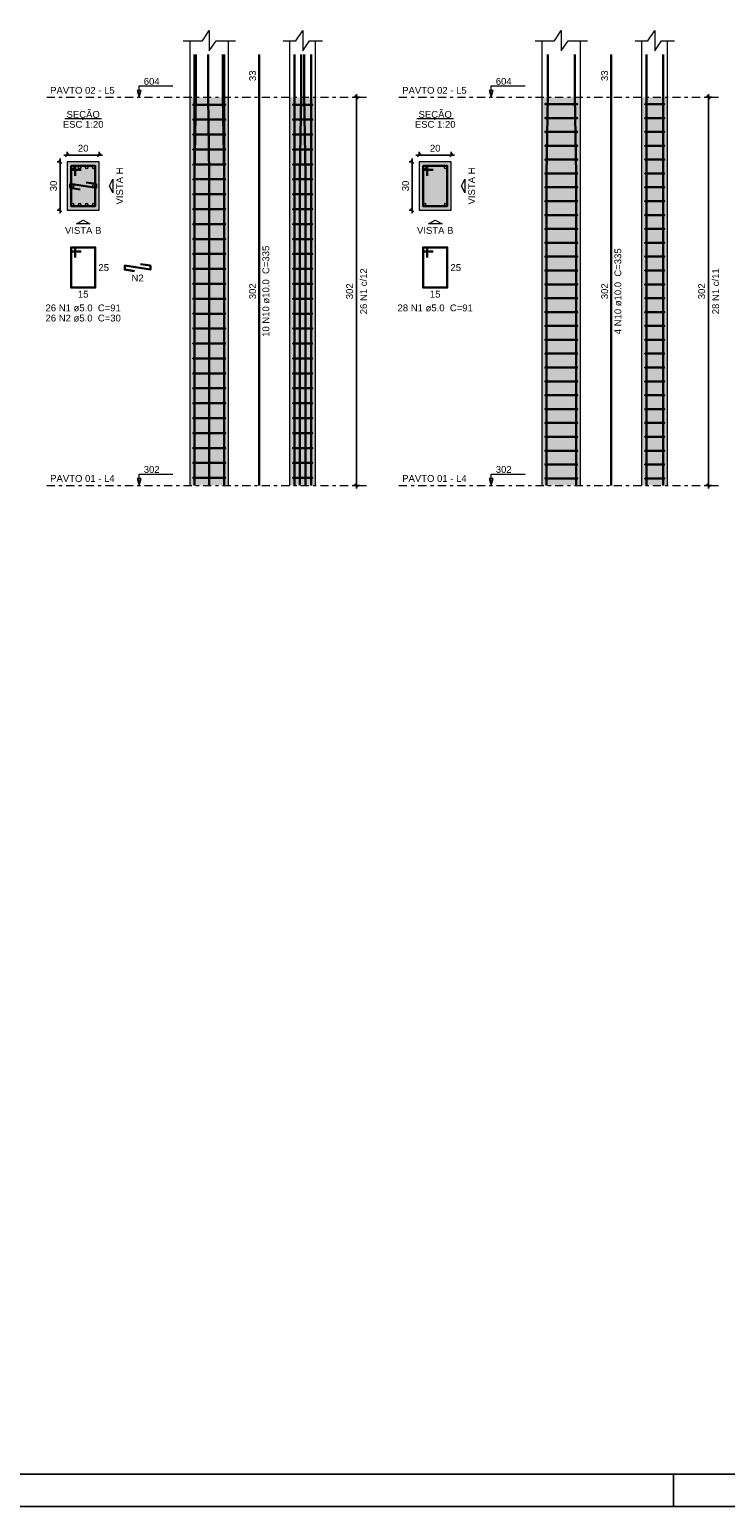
# Model space of a CAD drawing. Header units: millimetres. Extents: x 0 to 119, y 0 to 84.
# Tile 2 of 17: x 25 to 47, y 0 to 46. Entities that reach past the tile are written whole.
import ezdxf

# ---------------------------------------------------------------- set-up
doc = ezdxf.new("R2010")
doc.units = ezdxf.units.MM
doc.header["$MEASUREMENT"] = 0
doc.linetypes.add('DASHDOT', pattern=[2.54, 1.27, -0.635, 0, -0.635])
doc.linetypes.add('NULL', pattern=[0])
doc.layers.get('0').update_dxf_attribs({"lineweight": 18})
for name, color, linetype, lineweight in [('Descrição da armadura', 7, 'Continuous', 0), ('DT-Barras na forma', 2, 'Continuous', 30), ('DT-Barras no corte', 5, 'Continuous', 5), ('DT-Barras rebatidas', 2, 'Continuous', 30), ('DT-Cotas', 9, 'Continuous', 5), ('DT-Estribos na forma', 2, 'Continuous', 30), ('DT-Forma', 5, 'Continuous', 5), ('DT-Hachura seção pilares', 254, 'Continuous', 5), ('DT-Hachura vista pilares', 254, 'Continuous', 5), ('DT-Pontilhado', 9, 'DASHDOT', 5), ('DT-Textos', 7, 'Continuous', 5), ('Textos armaduras', 7, 'Continuous', 0)]:
    doc.layers.add(name, color=color, linetype=linetype, lineweight=lineweight)
doc.layers.add('SEDUC_MARF', color=1, linetype='Continuous')
doc.layers.add('SEDUC_MARGG', color=7, linetype='Continuous')
doc.styles.add('Arial', font='txt')
doc.dimstyles.new('UM_20.000000', dxfattribs={"dimtxt": 0.18, "dimasz": 0.1, "dimexe": 0.1, "dimexo": 0.2, "dimgap": 0, "dimtad": 1, "dimtih": 1, "dimtoh": 1, "dimdec": 1, "dimlfac": 20, "dimzin": 0, "dimdsep": 46, "dimtxsty": 'Standard', "dimcen": 0.09, "dimdle": 0.1, "dimadec": 1, "dimazin": 2, "dimtfac": 1, "dimtdec": 4, "dimtofl": 0, "dimtmove": 0, "dimatfit": 3, "dimfxl": 1, "dimtolj": 1, "dimarcsym": 0})
doc.dimstyles.new('UM_25.000000', dxfattribs={"dimtxt": 0.18, "dimasz": 0.1, "dimexe": 0.1, "dimexo": 0.2, "dimgap": 0, "dimtad": 1, "dimtih": 1, "dimtoh": 1, "dimdec": 1, "dimlfac": 25, "dimzin": 0, "dimdsep": 46, "dimtxsty": 'Standard', "dimcen": 0.09, "dimdle": 0.1, "dimadec": 1, "dimazin": 2, "dimtfac": 1, "dimtdec": 4, "dimtofl": 0, "dimtmove": 0, "dimatfit": 3, "dimfxl": 1, "dimtolj": 1, "dimarcsym": 0})

# ---------------------------------------------------------------- blocks, each defined once
blk = doc.blocks.new('_Oblique')
at = {"color": 0, "linetype": 'ByBlock', "lineweight": -2}
blk.add_line((-0.5, -0.5), (0.5, 0.5), dxfattribs=at)
blk = doc.blocks.new('*D78')
at = {"layer": 'Defpoints', "color": 0}
for p in [(26.037359, 41.850551), (25.825559, 40.350551), (26.037359, 40.350551)]:
    blk.add_point(p, dxfattribs=at)
at = {"layer": 'DT-Cotas', "color": 0, "lineweight": -2}
for p, q in [((25.837359, 41.850551), (25.725559, 41.850551)), ((25.825559, 41.950551), (25.825559, 40.250551)), ((25.837359, 40.350551), (25.725559, 40.350551))]:
    blk.add_line(p, q, dxfattribs=at)
at = {"layer": 'DT-Cotas', "color": 0, "lineweight": -2, "xscale": 0.1, "yscale": 0.1, "zscale": 0.1}
for p, rotation in [((25.825559, 41.850551), 90), ((25.825559, 40.350551), 270)]:
    blk.add_blockref('_Oblique', p, dxfattribs=dict(at, rotation=rotation))
at = {"layer": 'DT-Cotas', "color": 7, "insert": (25.613759, 41.100551), "char_height": 0.2118, "attachment_point": 5, "rotation": 90, "style": 'Arial'}
blk.add_mtext('\\A1;30', dxfattribs=at)
blk = doc.blocks.new('*D79')
at = {"layer": 'Defpoints', "color": 0}
for p in [(26.037359, 41.850551), (27.037359, 42.062351), (27.037359, 41.850551)]:
    blk.add_point(p, dxfattribs=at)
at = {"layer": 'DT-Cotas', "color": 0, "lineweight": -2}
for p, q in [((25.937359, 42.062351), (27.137359, 42.062351)), ((26.037359, 42.050551), (26.037359, 42.162351)), ((27.037359, 42.050551), (27.037359, 42.162351))]:
    blk.add_line(p, q, dxfattribs=at)
at = {"layer": 'DT-Cotas', "color": 0, "lineweight": -2, "xscale": 0.1, "yscale": 0.1, "zscale": 0.1, "rotation": 180}
blk.add_blockref('_Oblique', (26.037359, 42.062351), dxfattribs=at)
at = {"layer": 'DT-Cotas', "color": 0, "lineweight": -2, "xscale": 0.1, "yscale": 0.1, "zscale": 0.1}
blk.add_blockref('_Oblique', (27.037359, 42.062351), dxfattribs=at)
at = {"layer": 'DT-Cotas', "color": 7, "insert": (26.537359, 42.274151), "char_height": 0.2118, "attachment_point": 5, "rotation": 0.0057296, "style": 'Arial'}
blk.add_mtext('\\A1;20', dxfattribs=at)
blk = doc.blocks.new('*D80')
at = {"layer": 'Defpoints', "color": 0}
for p in [(35.037808, 43.862651), (35.355508, 43.862651), (35.355508, 31.782651)]:
    blk.add_point(p, dxfattribs=at)
at = {"layer": 'DT-Cotas', "color": 0, "lineweight": -2}
for p, q in [((35.155508, 43.862651), (34.937808, 43.862651)), ((35.037808, 31.682651), (35.037808, 43.962651)), ((35.155508, 31.782651), (34.937808, 31.782651))]:
    blk.add_line(p, q, dxfattribs=at)
at = {"layer": 'DT-Cotas', "color": 0, "lineweight": -2, "xscale": 0.1, "yscale": 0.1, "zscale": 0.1}
for p, rotation in [((35.037808, 43.862651), 90), ((35.037808, 31.782651), 270)]:
    blk.add_blockref('_Oblique', p, dxfattribs=dict(at, rotation=rotation))
at = {"layer": 'DT-Cotas', "color": 7, "insert": (34.826008, 37.822651), "char_height": 0.2118, "attachment_point": 5, "rotation": 90, "style": 'Arial'}
blk.add_mtext('\\A1;302', dxfattribs=at)
blk = doc.blocks.new('*D81')
at = {"layer": 'Defpoints', "color": 0}
for p in [(35.037808, 43.862651), (35.355508, 43.862651), (35.355508, 31.782651)]:
    blk.add_point(p, dxfattribs=at)
at = {"layer": 'DT-Cotas', "color": 0, "lineweight": -2}
for p, q in [((35.155508, 43.862651), (34.937808, 43.862651)), ((35.037808, 31.682651), (35.037808, 43.962651)), ((35.155508, 31.782651), (34.937808, 31.782651))]:
    blk.add_line(p, q, dxfattribs=at)
at = {"layer": 'DT-Cotas', "color": 0, "lineweight": -2, "xscale": 0.1, "yscale": 0.1, "zscale": 0.1}
for p, rotation in [((35.037808, 43.862651), 90), ((35.037808, 31.782651), 270)]:
    blk.add_blockref('_Oblique', p, dxfattribs=dict(at, rotation=rotation))
blk = doc.blocks.new('*D82')
at = {"layer": 'Defpoints', "color": 0}
for p in [(36.989195, 41.850551), (36.777395, 40.350551), (36.989195, 40.350551)]:
    blk.add_point(p, dxfattribs=at)
at = {"layer": 'DT-Cotas', "color": 0, "lineweight": -2}
for p, q in [((36.789195, 41.850551), (36.677395, 41.850551)), ((36.777395, 41.950551), (36.777395, 40.250551)), ((36.789195, 40.350551), (36.677395, 40.350551))]:
    blk.add_line(p, q, dxfattribs=at)
at = {"layer": 'DT-Cotas', "color": 0, "lineweight": -2, "xscale": 0.1, "yscale": 0.1, "zscale": 0.1}
for p, rotation in [((36.777395, 41.850551), 90), ((36.777395, 40.350551), 270)]:
    blk.add_blockref('_Oblique', p, dxfattribs=dict(at, rotation=rotation))
at = {"layer": 'DT-Cotas', "color": 7, "insert": (36.565595, 41.100551), "char_height": 0.2118, "attachment_point": 5, "rotation": 90, "style": 'Arial'}
blk.add_mtext('\\A1;30', dxfattribs=at)
blk = doc.blocks.new('*D83')
at = {"layer": 'Defpoints', "color": 0}
for p in [(36.989195, 41.850551), (37.989195, 42.062351), (37.989195, 41.850551)]:
    blk.add_point(p, dxfattribs=at)
at = {"layer": 'DT-Cotas', "color": 0, "lineweight": -2}
for p, q in [((36.889195, 42.062351), (38.089195, 42.062351)), ((36.989195, 42.050551), (36.989195, 42.162351)), ((37.989195, 42.050551), (37.989195, 42.162351))]:
    blk.add_line(p, q, dxfattribs=at)
at = {"layer": 'DT-Cotas', "color": 0, "lineweight": -2, "xscale": 0.1, "yscale": 0.1, "zscale": 0.1, "rotation": 180}
blk.add_blockref('_Oblique', (36.989195, 42.062351), dxfattribs=at)
at = {"layer": 'DT-Cotas', "color": 0, "lineweight": -2, "xscale": 0.1, "yscale": 0.1, "zscale": 0.1}
blk.add_blockref('_Oblique', (37.989195, 42.062351), dxfattribs=at)
at = {"layer": 'DT-Cotas', "color": 7, "insert": (37.489195, 42.274151), "char_height": 0.2118, "attachment_point": 5, "rotation": 0.0057296, "style": 'Arial'}
blk.add_mtext('\\A1;20', dxfattribs=at)
blk = doc.blocks.new('*D84')
at = {"layer": 'Defpoints', "color": 0}
for p in [(45.989644, 43.862651), (46.307344, 43.862651), (46.307344, 31.782651)]:
    blk.add_point(p, dxfattribs=at)
at = {"layer": 'DT-Cotas', "color": 0, "lineweight": -2}
for p, q in [((46.107344, 43.862651), (45.889644, 43.862651)), ((45.989644, 31.682651), (45.989644, 43.962651)), ((46.107344, 31.782651), (45.889644, 31.782651))]:
    blk.add_line(p, q, dxfattribs=at)
at = {"layer": 'DT-Cotas', "color": 0, "lineweight": -2, "xscale": 0.1, "yscale": 0.1, "zscale": 0.1}
for p, rotation in [((45.989644, 43.862651), 90), ((45.989644, 31.782651), 270)]:
    blk.add_blockref('_Oblique', p, dxfattribs=dict(at, rotation=rotation))
at = {"layer": 'DT-Cotas', "color": 7, "insert": (45.777844, 37.822651), "char_height": 0.2118, "attachment_point": 5, "rotation": 90, "style": 'Arial'}
blk.add_mtext('\\A1;302', dxfattribs=at)

msp = doc.modelspace()

# ---------------------------------------------------------------- hatches: boundary and pattern name
at = {"layer": 'DT-Hachura seção pilares', "linetype": 'Continuous'}
for points in [[(26.0374, 40.3506), (26.0374, 40.3506), (27.0374, 40.3506), (27.0374, 41.8506), (26.0374, 41.8506), (26.0374, 40.3506)], [(36.9892, 40.3506), (36.9892, 40.3506), (37.9892, 40.3506), (37.9892, 41.8506), (36.9892, 41.8506), (36.9892, 40.3506)]]:
    msp.add_hatch(color=254, dxfattribs=at).paths.add_polyline_path(points)
at = {"layer": 'DT-Hachura vista pilares', "linetype": 'Continuous'}
for points in [[(29.8608, 31.7827), (29.8608, 43.8627), (31.0608, 43.8627), (31.0608, 31.7827), (29.8608, 31.7827)], [(32.967, 31.7827), (32.967, 43.8627), (33.767, 43.8627), (33.767, 31.7827), (32.967, 31.7827)], [(40.8126, 31.7827), (40.8126, 43.8627), (42.0126, 43.8627), (42.0126, 31.7827), (40.8126, 31.7827)], [(43.9188, 31.7827), (43.9188, 43.8627), (44.7188, 43.8627), (44.7188, 31.7827), (43.9188, 31.7827)]]:
    msp.add_hatch(color=254, dxfattribs=at).paths.add_polyline_path(points)

# ---------------------------------------------------------------- linework, layer by layer
at = {"layer": 'DT-Barras na forma'}
for points in [[(30.0008, 31.7827), (30.0008, 41.4627), (30.0408, 43.8627), (30.0408, 45.1969)], [(30.0008, 31.7827), (30.0008, 41.4627), (30.0008, 43.8627), (30.0008, 45.1969)], [(30.4608, 31.7827), (30.4608, 41.4627), (30.4208, 43.8627), (30.4208, 45.1969)], [(30.9208, 31.7827), (30.9208, 41.4627), (30.8808, 43.8627), (30.8808, 45.1969)], [(30.9208, 31.7827), (30.9208, 41.4627), (30.9208, 43.8627), (30.9208, 45.1969)], [(33.107, 31.7827), (33.107, 41.4627), (33.107, 43.8627), (33.107, 45.1969)], [(33.2803, 31.7827), (33.2803, 41.4627), (33.3203, 43.8627), (33.3203, 45.1969)], [(33.4537, 31.7827), (33.4537, 41.4627), (33.4137, 43.8627), (33.4137, 45.1969)], [(33.627, 31.7827), (33.627, 41.4627), (33.627, 43.8627), (33.627, 45.1969)], [(40.9526, 31.7827), (40.9526, 41.4627), (40.9926, 43.8627), (40.9926, 45.1969)], [(41.8726, 31.7827), (41.8726, 41.4627), (41.8326, 43.8627), (41.8326, 45.1969)], [(44.0588, 31.7827), (44.0588, 41.4627), (44.0588, 43.8627), (44.0588, 45.1969)], [(44.5788, 31.7827), (44.5788, 41.4627), (44.5788, 43.8627), (44.5788, 45.1969)], [(26.2874, 41.4131), (26.2874, 41.7256), (26.1624, 41.7256), (26.1624, 40.4756), (26.9124, 40.4756), (26.9124, 41.7256), (26.1624, 41.7256), (26.1624, 41.6006), (26.4749, 41.6006)], [(37.2392, 41.4131), (37.2392, 41.7256), (37.1142, 41.7256), (37.1142, 40.4756), (37.8642, 40.4756), (37.8642, 41.7256), (37.1142, 41.7256), (37.1142, 41.6006), (37.4267, 41.6006)], [(26.6286, 41.2113), (26.9374, 41.1631), (26.9374, 41.0381), (26.1374, 41.1631), (26.1374, 41.0381), (26.4461, 40.9898)]]:
    msp.add_lwpolyline(points, dxfattribs=at)
at = {"layer": 'DT-Barras no corte'}
for centre in [(26.2124, 41.6756), (26.429, 41.6756), (26.6457, 41.6756), (26.8624, 41.6756), (37.1642, 41.6756), (37.8142, 41.6756), (26.2124, 41.1006), (26.8624, 41.1006), (26.2124, 40.5256), (26.429, 40.5256), (26.6457, 40.5256), (26.8624, 40.5256), (37.1642, 40.5256), (37.8142, 40.5256)]:
    msp.add_circle(centre, 0.0375, dxfattribs=at)
at = {"layer": 'DT-Barras rebatidas'}
for points in [[(32.0139, 31.7827), (32.0139, 43.8627), (32.0139, 45.1969)], [(42.9657, 31.7827), (42.9657, 43.8627), (42.9657, 45.1969)], [(26.2874, 38.8732), (26.2874, 39.1857), (26.1624, 39.1857), (26.1624, 37.9357), (26.9124, 37.9357), (26.9124, 39.1857), (26.1624, 39.1857), (26.1624, 39.0607), (26.4749, 39.0607)], [(37.2392, 38.8732), (37.2392, 39.1857), (37.1142, 39.1857), (37.1142, 37.9357), (37.8642, 37.9357), (37.8642, 39.1857), (37.1142, 39.1857), (37.1142, 39.0607), (37.4267, 39.0607)], [(28.3211, 38.6714), (28.6299, 38.6232), (28.6299, 38.4982), (27.8299, 38.6232), (27.8299, 38.4982), (28.1386, 38.4499)]]:
    msp.add_lwpolyline(points, dxfattribs=at)
at = {"layer": 'DT-Estribos na forma'}
for p, q in [((29.9708, 43.6303), (30.9508, 43.6303)), ((33.077, 43.6303), (33.657, 43.6303)), ((40.9226, 43.6469), (41.9026, 43.6469)), ((40.9226, 43.2155), (41.9026, 43.2155)), ((44.0288, 43.6469), (44.6088, 43.6469)), ((44.0288, 43.2155), (44.6088, 43.2155)), ((29.9708, 43.1657), (30.9508, 43.1657)), ((33.077, 43.1657), (33.657, 43.1657)), ((40.9226, 42.7841), (41.9026, 42.7841)), ((44.0288, 42.7841), (44.6088, 42.7841)), ((29.9708, 42.7011), (30.9508, 42.7011)), ((33.077, 42.7011), (33.657, 42.7011)), ((40.9226, 42.3527), (41.9026, 42.3527)), ((44.0288, 42.3527), (44.6088, 42.3527)), ((29.9708, 42.2365), (30.9508, 42.2365)), ((33.077, 42.2365), (33.657, 42.2365)), ((40.9226, 41.9212), (41.9026, 41.9212)), ((44.0288, 41.9212), (44.6088, 41.9212)), ((29.9708, 41.7719), (30.9508, 41.7719)), ((33.077, 41.7719), (33.657, 41.7719)), ((40.9226, 41.4898), (41.9026, 41.4898)), ((44.0288, 41.4898), (44.6088, 41.4898)), ((29.9708, 41.3073), (30.9508, 41.3073)), ((33.077, 41.3073), (33.657, 41.3073)), ((40.9226, 41.0584), (41.9026, 41.0584)), ((44.0288, 41.0584), (44.6088, 41.0584)), ((29.9708, 40.8427), (30.9508, 40.8427)), ((33.077, 40.8427), (33.657, 40.8427)), ((40.9226, 40.6269), (41.9026, 40.6269)), ((44.0288, 40.6269), (44.6088, 40.6269)), ((29.9708, 40.378), (30.9508, 40.378)), ((33.077, 40.378), (33.657, 40.378)), ((40.9226, 40.1955), (41.9026, 40.1955)), ((44.0288, 40.1955), (44.6088, 40.1955)), ((29.9708, 39.9134), (30.9508, 39.9134)), ((33.077, 39.9134), (33.657, 39.9134)), ((40.9226, 39.7641), (41.9026, 39.7641)), ((44.0288, 39.7641), (44.6088, 39.7641)), ((29.9708, 39.4488), (30.9508, 39.4488)), ((33.077, 39.4488), (33.657, 39.4488)), ((40.9226, 39.3327), (41.9026, 39.3327)), ((44.0288, 39.3327), (44.6088, 39.3327)), ((29.9708, 38.9842), (30.9508, 38.9842)), ((33.077, 38.9842), (33.657, 38.9842)), ((40.9226, 38.9012), (41.9026, 38.9012)), ((44.0288, 38.9012), (44.6088, 38.9012)), ((29.9708, 38.5196), (30.9508, 38.5196)), ((33.077, 38.5196), (33.657, 38.5196)), ((40.9226, 38.4698), (41.9026, 38.4698)), ((44.0288, 38.4698), (44.6088, 38.4698)), ((29.9708, 38.055), (30.9508, 38.055)), ((33.077, 38.055), (33.657, 38.055)), ((40.9226, 38.0384), (41.9026, 38.0384)), ((44.0288, 38.0384), (44.6088, 38.0384)), ((29.9708, 37.5903), (30.9508, 37.5903)), ((33.077, 37.5903), (33.657, 37.5903)), ((40.9226, 37.6069), (41.9026, 37.6069)), ((44.0288, 37.6069), (44.6088, 37.6069)), ((29.9708, 37.1257), (30.9508, 37.1257)), ((33.077, 37.1257), (33.657, 37.1257)), ((40.9226, 37.1755), (41.9026, 37.1755)), ((44.0288, 37.1755), (44.6088, 37.1755)), ((29.9708, 36.6611), (30.9508, 36.6611)), ((33.077, 36.6611), (33.657, 36.6611)), ((40.9226, 36.7441), (41.9026, 36.7441)), ((44.0288, 36.7441), (44.6088, 36.7441)), ((29.9708, 36.1965), (30.9508, 36.1965)), ((33.077, 36.1965), (33.657, 36.1965)), ((40.9226, 36.3127), (41.9026, 36.3127)), ((40.9226, 35.8812), (41.9026, 35.8812)), ((44.0288, 36.3127), (44.6088, 36.3127)), ((44.0288, 35.8812), (44.6088, 35.8812)), ((29.9708, 35.7319), (30.9508, 35.7319)), ((33.077, 35.7319), (33.657, 35.7319)), ((40.9226, 35.4498), (41.9026, 35.4498)), ((44.0288, 35.4498), (44.6088, 35.4498)), ((29.9708, 35.2673), (30.9508, 35.2673)), ((33.077, 35.2673), (33.657, 35.2673)), ((40.9226, 35.0184), (41.9026, 35.0184)), ((44.0288, 35.0184), (44.6088, 35.0184)), ((29.9708, 34.8027), (30.9508, 34.8027)), ((33.077, 34.8027), (33.657, 34.8027)), ((40.9226, 34.5869), (41.9026, 34.5869)), ((44.0288, 34.5869), (44.6088, 34.5869)), ((29.9708, 34.338), (30.9508, 34.338)), ((33.077, 34.338), (33.657, 34.338)), ((40.9226, 34.1555), (41.9026, 34.1555)), ((44.0288, 34.1555), (44.6088, 34.1555)), ((29.9708, 33.8734), (30.9508, 33.8734)), ((33.077, 33.8734), (33.657, 33.8734)), ((40.9226, 33.7241), (41.9026, 33.7241)), ((44.0288, 33.7241), (44.6088, 33.7241)), ((29.9708, 33.4088), (30.9508, 33.4088)), ((33.077, 33.4088), (33.657, 33.4088)), ((40.9226, 33.2927), (41.9026, 33.2927)), ((44.0288, 33.2927), (44.6088, 33.2927)), ((29.9708, 32.9442), (30.9508, 32.9442)), ((33.077, 32.9442), (33.657, 32.9442)), ((40.9226, 32.8612), (41.9026, 32.8612)), ((44.0288, 32.8612), (44.6088, 32.8612)), ((29.9708, 32.4796), (30.9508, 32.4796)), ((33.077, 32.4796), (33.657, 32.4796)), ((40.9226, 32.4298), (41.9026, 32.4298)), ((44.0288, 32.4298), (44.6088, 32.4298)), ((29.9708, 32.015), (30.9508, 32.015)), ((33.077, 32.015), (33.657, 32.015)), ((40.9226, 31.9984), (41.9026, 31.9984)), ((44.0288, 31.9984), (44.6088, 31.9984))]:
    msp.add_line(p, q, dxfattribs=at)
for centre in [(29.9708, 43.6303), (30.9508, 43.6303), (33.077, 43.6303), (33.657, 43.6303), (40.9226, 43.6469), (40.9226, 43.2155), (41.9026, 43.6469), (41.9026, 43.2155), (44.0288, 43.6469), (44.0288, 43.2155), (44.6088, 43.6469), (44.6088, 43.2155), (29.9708, 43.1657), (30.9508, 43.1657), (33.077, 43.1657), (33.657, 43.1657), (40.9226, 42.7841), (41.9026, 42.7841), (44.0288, 42.7841), (44.6088, 42.7841), (29.9708, 42.7011), (30.9508, 42.7011), (33.077, 42.7011), (33.657, 42.7011), (40.9226, 42.3527), (41.9026, 42.3527), (44.0288, 42.3527), (44.6088, 42.3527), (29.9708, 42.2365), (30.9508, 42.2365), (33.077, 42.2365), (33.657, 42.2365), (40.9226, 41.9212), (41.9026, 41.9212), (44.0288, 41.9212), (44.6088, 41.9212), (29.9708, 41.7719), (30.9508, 41.7719), (33.077, 41.7719), (33.657, 41.7719), (40.9226, 41.4898), (41.9026, 41.4898), (44.0288, 41.4898), (44.6088, 41.4898), (29.9708, 41.3073), (30.9508, 41.3073), (33.077, 41.3073), (33.657, 41.3073), (40.9226, 41.0584), (41.9026, 41.0584), (44.0288, 41.0584), (44.6088, 41.0584), (29.9708, 40.8427), (30.9508, 40.8427), (33.077, 40.8427), (33.657, 40.8427), (40.9226, 40.6269), (41.9026, 40.6269), (44.0288, 40.6269), (44.6088, 40.6269), (29.9708, 40.378), (30.9508, 40.378), (33.077, 40.378), (33.657, 40.378), (40.9226, 40.1955), (41.9026, 40.1955), (44.0288, 40.1955), (44.6088, 40.1955), (29.9708, 39.9134), (30.9508, 39.9134), (33.077, 39.9134), (33.657, 39.9134), (40.9226, 39.7641), (41.9026, 39.7641), (44.0288, 39.7641), (44.6088, 39.7641), (29.9708, 39.4488), (30.9508, 39.4488), (33.077, 39.4488), (33.657, 39.4488), (40.9226, 39.3327), (41.9026, 39.3327), (44.0288, 39.3327), (44.6088, 39.3327), (29.9708, 38.9842), (30.9508, 38.9842), (33.077, 38.9842), (33.657, 38.9842), (40.9226, 38.9012), (41.9026, 38.9012), (44.0288, 38.9012), (44.6088, 38.9012), (29.9708, 38.5196), (30.9508, 38.5196), (33.077, 38.5196), (33.657, 38.5196), (40.9226, 38.4698), (41.9026, 38.4698), (44.0288, 38.4698), (44.6088, 38.4698), (29.9708, 38.055), (30.9508, 38.055), (33.077, 38.055), (33.657, 38.055), (40.9226, 38.0384), (41.9026, 38.0384), (44.0288, 38.0384), (44.6088, 38.0384), (29.9708, 37.5903), (30.9508, 37.5903), (33.077, 37.5903), (33.657, 37.5903), (40.9226, 37.6069), (41.9026, 37.6069), (44.0288, 37.6069), (44.6088, 37.6069), (29.9708, 37.1257), (30.9508, 37.1257), (33.077, 37.1257), (33.657, 37.1257), (40.9226, 37.1755), (41.9026, 37.1755), (44.0288, 37.1755), (44.6088, 37.1755), (29.9708, 36.6611), (30.9508, 36.6611), (33.077, 36.6611), (33.657, 36.6611), (40.9226, 36.7441), (40.9226, 36.3127), (41.9026, 36.7441), (41.9026, 36.3127), (44.0288, 36.7441), (44.0288, 36.3127), (44.6088, 36.7441), (44.6088, 36.3127), (29.9708, 36.1965), (30.9508, 36.1965), (33.077, 36.1965), (33.657, 36.1965), (40.9226, 35.8812), (41.9026, 35.8812), (44.0288, 35.8812), (44.6088, 35.8812), (29.9708, 35.7319), (30.9508, 35.7319), (33.077, 35.7319), (33.657, 35.7319), (40.9226, 35.4498), (41.9026, 35.4498), (44.0288, 35.4498), (44.6088, 35.4498), (29.9708, 35.2673), (30.9508, 35.2673), (33.077, 35.2673), (33.657, 35.2673), (40.9226, 35.0184), (41.9026, 35.0184), (44.0288, 35.0184), (44.6088, 35.0184), (29.9708, 34.8027), (30.9508, 34.8027), (33.077, 34.8027), (33.657, 34.8027), (40.9226, 34.5869), (41.9026, 34.5869), (44.0288, 34.5869), (44.6088, 34.5869), (29.9708, 34.338), (30.9508, 34.338), (33.077, 34.338), (33.657, 34.338), (40.9226, 34.1555), (41.9026, 34.1555), (44.0288, 34.1555), (44.6088, 34.1555), (29.9708, 33.8734), (30.9508, 33.8734), (33.077, 33.8734), (33.657, 33.8734), (40.9226, 33.7241), (41.9026, 33.7241), (44.0288, 33.7241), (44.6088, 33.7241), (29.9708, 33.4088), (30.9508, 33.4088), (33.077, 33.4088), (33.657, 33.4088), (40.9226, 33.2927), (41.9026, 33.2927), (44.0288, 33.2927), (44.6088, 33.2927), (29.9708, 32.9442), (30.9508, 32.9442), (33.077, 32.9442), (33.657, 32.9442), (40.9226, 32.8612), (41.9026, 32.8612), (44.0288, 32.8612), (44.6088, 32.8612), (29.9708, 32.4796), (30.9508, 32.4796), (33.077, 32.4796), (33.657, 32.4796), (40.9226, 32.4298), (41.9026, 32.4298), (44.0288, 32.4298), (44.6088, 32.4298), (29.9708, 32.015), (30.9508, 32.015), (33.077, 32.015), (33.657, 32.015), (40.9226, 31.9984), (41.9026, 31.9984), (44.0288, 31.9984), (44.6088, 31.9984)]:
    msp.add_circle(centre, 0.01, dxfattribs=at)
at = {"layer": 'DT-Forma'}
for p, q in [((29.8608, 43.8627), (29.8608, 45.6205)), ((31.0608, 43.8627), (31.0608, 45.6205)), ((32.967, 43.8627), (32.967, 45.6205)), ((33.767, 43.8627), (33.767, 45.6205)), ((40.8126, 43.8627), (40.8126, 45.6205)), ((42.0126, 43.8627), (42.0126, 45.6205)), ((43.9188, 43.8627), (43.9188, 45.6205)), ((44.7188, 43.8627), (44.7188, 45.6205)), ((29.8608, 31.7827), (29.8608, 43.8627)), ((31.0608, 31.7827), (31.0608, 43.8627)), ((32.967, 31.7827), (32.967, 43.8627)), ((33.767, 31.7827), (33.767, 43.8627)), ((40.8126, 31.7827), (40.8126, 43.8627)), ((42.0126, 31.7827), (42.0126, 43.8627)), ((43.9188, 31.7827), (43.9188, 43.8627)), ((44.7188, 31.7827), (44.7188, 43.8627))]:
    msp.add_line(p, q, dxfattribs=at)
for points in [[(29.649, 45.6205), (30.249, 45.6205), (30.4608, 45.9382), (30.4608, 45.3028), (30.6726, 45.6205), (31.2726, 45.6205)], [(32.7552, 45.6205), (33.1552, 45.6205), (33.367, 45.9382), (33.367, 45.3028), (33.5788, 45.6205), (33.9788, 45.6205)], [(40.6008, 45.6205), (41.2008, 45.6205), (41.4126, 45.9382), (41.4126, 45.3028), (41.6244, 45.6205), (42.2244, 45.6205)], [(43.707, 45.6205), (44.107, 45.6205), (44.3188, 45.9382), (44.3188, 45.3028), (44.5306, 45.6205), (44.9306, 45.6205)]]:
    msp.add_lwpolyline(points, dxfattribs=at)
for points in [[(26.0374, 40.3506), (27.0374, 40.3506), (27.0374, 41.8506), (26.0374, 41.8506), (26.0374, 40.3506)], [(36.9892, 40.3506), (37.9892, 40.3506), (37.9892, 41.8506), (36.9892, 41.8506), (36.9892, 40.3506)]]:
    msp.add_lwpolyline(points, close=True, dxfattribs=at)
at = {"layer": 'DT-Pontilhado', "ltscale": 0.2}
for p, q in [((25.4037, 43.8627), (35.3555, 43.8627)), ((36.3555, 43.8627), (46.3073, 43.8627)), ((25.4037, 31.7827), (35.3555, 31.7827)), ((36.3555, 31.7827), (46.3073, 31.7827))]:
    msp.add_line(p, q, dxfattribs=at)
at = {"layer": 'DT-Textos'}
for p, q in [((25.9651, 43.1955), (27.1096, 43.1955)), ((36.917, 43.1955), (38.0614, 43.1955))]:
    msp.add_line(p, q, dxfattribs=at)
for points in [[(28.2813, 43.8627), (28.3448, 44.0745), (28.2178, 44.0745), (28.2813, 43.8627), (28.2813, 44.2127), (29.3313, 44.2127)], [(39.2331, 43.8627), (39.2967, 44.0745), (39.1696, 44.0745), (39.2331, 43.8627), (39.2331, 44.2127), (40.2831, 44.2127)], [(28.2813, 31.7827), (28.3448, 31.9945), (28.2178, 31.9945), (28.2813, 31.7827), (28.2813, 32.1327), (29.3313, 32.1327)], [(39.2331, 31.7827), (39.2967, 31.9945), (39.1696, 31.9945), (39.2331, 31.7827), (39.2331, 32.1327), (40.2831, 32.1327)]]:
    msp.add_lwpolyline(points, dxfattribs=at)
for points in [[(27.461, 41.1006), (27.461, 40.8888), (27.3551, 41.1006), (27.461, 41.3124), (27.461, 41.1006)], [(38.4128, 41.1006), (38.4128, 40.8888), (38.3069, 41.1006), (38.4128, 41.3124), (38.4128, 41.1006)], [(26.5374, 39.927), (26.3256, 39.927), (26.5374, 40.0329), (26.7492, 39.927), (26.5374, 39.927)], [(37.4892, 39.927), (37.2774, 39.927), (37.4892, 40.0329), (37.701, 39.927), (37.4892, 39.927)]]:
    msp.add_lwpolyline(points, close=True, dxfattribs=at)
at = {"layer": 'SEDUC_MARF'}
msp.add_line((44.9015, 1), (44.9015, 0), dxfattribs=at)
msp.add_lwpolyline([(118.9, 84.1), (0, 84.1), (0, 0), (118.9, 0)], close=True, dxfattribs=at)
at = {"layer": 'SEDUC_MARGG'}
msp.add_lwpolyline([(2.5, 1), (117.9, 1), (117.9, 83.1), (2.5, 83.1), (2.5, 1)], dxfattribs=at)

# ---------------------------------------------------------------- texts
at = {"layer": 'Descrição da armadura', "linetype": 'NULL', "char_height": 0.2118, "attachment_point": 8, "rotation": 90.00021, "line_spacing_factor": 0.9, "style": 'Arial'}
for s, insert, width in [('10 N10 ø10.0  C=335', (32.3318, 37.8222), 5.562109), ('4 N10 ø10.0  C=335', (43.2836, 37.8222), 5.239541), ('26 N1 c/12', (35.3695, 37.8227), 2.845127), ('28 N1 c/11', (46.3213, 37.8227), 2.845127)]:
    msp.add_mtext(s, dxfattribs=dict(at, insert=insert, width=width))
at = {"layer": 'Descrição da armadura', "linetype": 'NULL', "char_height": 0.2118, "attachment_point": 8, "line_spacing_factor": 0.9, "style": 'Arial'}
for s, insert, width in [('N2', (28.2297, 38.1321), 0.741426), ('26 N1 ø5.0  C=91', (26.5377, 37.1941), 4.594404), ('28 N1 ø5.0  C=91', (37.4895, 37.1941), 4.594404), ('26 N2 ø5.0  C=30', (26.5377, 36.8771), 4.634404)]:
    msp.add_mtext(s, dxfattribs=dict(at, insert=insert, width=width))
at = {"layer": 'DT-Textos', "linetype": 'NULL', "char_height": 0.2118, "line_spacing_factor": 0.798, "style": 'Arial'}
for s, insert, width, attachment_point in [('PAVTO 02 - L5', (25.5097, 43.9681), 3.932842, 7), ('604', (28.4217, 44.2481), 0.967705, 7), ('PAVTO 02 - L5', (36.4615, 43.9681), 3.932842, 7), ('604', (39.3735, 44.2481), 0.967705, 7), ('SEÇÃO', (26.5377, 43.1572), 2.030566, 8), ('SEÇÃO', (37.4895, 43.1572), 2.030566, 8), ('ESC 1:20', (26.5377, 42.9091), 2.482559, 8), ('ESC 1:20', (37.4895, 42.9091), 2.482559, 8), ('VISTA B', (26.5377, 39.6091), 2.223994, 8), ('VISTA B', (37.4895, 39.6091), 2.223994, 8), ('302', (28.4217, 32.1681), 0.967705, 7), ('302', (39.3735, 32.1681), 0.967705, 7), ('PAVTO 01 - L4', (25.5097, 31.8881), 3.932842, 7), ('PAVTO 01 - L4', (36.4615, 31.8881), 3.932842, 7)]:
    msp.add_mtext(s, dxfattribs=dict(at, insert=insert, width=width, attachment_point=attachment_point))
at = {"layer": 'DT-Textos', "linetype": 'NULL', "char_height": 0.2118, "width": 2.255996, "attachment_point": 8, "rotation": 90.00021, "line_spacing_factor": 0.798, "style": 'Arial'}
for insert in [(27.7788, 41.1002), (38.7306, 41.1002)]:
    msp.add_mtext('VISTA H', dxfattribs=dict(at, insert=insert))
at = {"layer": 'Textos armaduras', "linetype": 'NULL', "char_height": 0.2118, "attachment_point": 8, "rotation": 90.00021, "line_spacing_factor": 0.9, "style": 'Arial'}
for s, insert, width in [('33', (31.9166, 44.5298), 1.045137), ('33', (42.8685, 44.5298), 1.045137), ('302', (31.9166, 37.8227), 1.367705), ('302', (42.8685, 37.8227), 1.367705)]:
    msp.add_mtext(s, dxfattribs=dict(at, insert=insert, width=width))
at = {"layer": 'Textos armaduras', "linetype": 'NULL', "char_height": 0.2118, "width": 1.045137, "line_spacing_factor": 0.9, "style": 'Arial'}
for s, insert, attachment_point in [('25', (27.0124, 38.6666), 1), ('25', (37.9642, 38.6666), 1), ('15', (26.5374, 37.8384), 2), ('15', (37.4892, 37.8384), 2)]:
    msp.add_mtext(s, dxfattribs=dict(at, insert=insert, attachment_point=attachment_point))

# ---------------------------------------------------------------- dimensions: what is measured, and where the dimension line sits
at = {"layer": 'DT-Cotas'}
for base, p1, p2, dimstyle, override, picture, middle in [((35.0378, 43.8627), (35.3555, 31.7827), (35.3555, 43.8627), 'UM_25.000000', {"dimtxt": 0.2118, "dimasz": 0.1, "dimexe": 0.1, "dimexo": 0.2, "dimtad": 1, "dimtih": 0, "dimtoh": 0, "dimdec": 1, "dimlfac": 25, "dimzin": 8, "dimtxsty": 'Arial', "dimblk": 'Oblique', "dimblk1": 'Oblique', "dimblk2": 'Oblique', "dimsah": 1, "dimdle": 0.1, "dimse1": 0, "dimse2": 0, "dimclrt": 7, "dimadec": 1, "dimazin": 3, "dimtmove": 2, "dimldrblk": 'Oblique'}, '*D80', (34.826, 37.8227)), ((45.9896, 43.8627), (46.3073, 31.7827), (46.3073, 43.8627), 'UM_25.000000', {"dimtxt": 0.2118, "dimasz": 0.1, "dimexe": 0.1, "dimexo": 0.2, "dimtad": 1, "dimtih": 0, "dimtoh": 0, "dimdec": 1, "dimlfac": 25, "dimzin": 8, "dimtxsty": 'Arial', "dimblk": 'Oblique', "dimblk1": 'Oblique', "dimblk2": 'Oblique', "dimsah": 1, "dimdle": 0.1, "dimse1": 0, "dimse2": 0, "dimclrt": 7, "dimadec": 1, "dimazin": 3, "dimtmove": 2, "dimldrblk": 'Oblique'}, '*D84', (45.7778, 37.8227)), ((25.8256, 40.3506), (26.0374, 41.8506), (26.0374, 40.3506), 'UM_20.000000', {"dimtxt": 0.2118, "dimasz": 0.1, "dimexe": 0.1, "dimexo": 0.2, "dimtad": 1, "dimtih": 0, "dimtoh": 0, "dimdec": 1, "dimlfac": 20, "dimzin": 8, "dimtxsty": 'Arial', "dimblk": 'Oblique', "dimblk1": 'Oblique', "dimblk2": 'Oblique', "dimsah": 1, "dimdle": 0.1, "dimse1": 0, "dimse2": 0, "dimclrt": 7, "dimadec": 1, "dimazin": 3, "dimtmove": 2, "dimldrblk": 'Oblique'}, '*D78', (25.6138, 41.1006)), ((36.7774, 40.3506), (36.9892, 41.8506), (36.9892, 40.3506), 'UM_20.000000', {"dimtxt": 0.2118, "dimasz": 0.1, "dimexe": 0.1, "dimexo": 0.2, "dimtad": 1, "dimtih": 0, "dimtoh": 0, "dimdec": 1, "dimlfac": 20, "dimzin": 8, "dimtxsty": 'Arial', "dimblk": 'Oblique', "dimblk1": 'Oblique', "dimblk2": 'Oblique', "dimsah": 1, "dimdle": 0.1, "dimse1": 0, "dimse2": 0, "dimclrt": 7, "dimadec": 1, "dimazin": 3, "dimtmove": 2, "dimldrblk": 'Oblique'}, '*D82', (36.5656, 41.1006))]:
    dim = msp.add_linear_dim(base=base, p1=p1, p2=p2, angle=90, dimstyle=dimstyle, override=override, dxfattribs=at)
    dim.commit()
    dim.dimension.update_dxf_attribs({"geometry": picture, "text_midpoint": middle, "dimtype": 160, "text_rotation": 90})
dim = msp.add_linear_dim(base=(35.0378, 43.8627), p1=(35.3555, 31.7827), p2=(35.3555, 43.8627), angle=90, text=' ', dimstyle='UM_25.000000', override={"dimtxt": 0.2118, "dimasz": 0.1, "dimexe": 0.1, "dimexo": 0.2, "dimtad": 1, "dimtih": 0, "dimtoh": 0, "dimdec": 1, "dimlfac": 25, "dimzin": 8, "dimtxsty": 'Arial', "dimblk": 'Oblique', "dimblk1": 'Oblique', "dimblk2": 'Oblique', "dimsah": 1, "dimdle": 0.1, "dimse1": 0, "dimse2": 0, "dimclrt": 256, "dimadec": 1, "dimazin": 3, "dimtmove": 2, "dimldrblk": 'Oblique'}, dxfattribs=at)
dim.commit()
dim.dimension.update_dxf_attribs({"geometry": '*D81', "text_midpoint": (34.9319, 37.8227), "dimtype": 160, "text_rotation": 90})
for base, p1, p2, picture, middle in [((27.0374, 42.0624), (26.0374, 41.8506), (27.0374, 41.8506), '*D79', (26.5374, 42.2742)), ((37.9892, 42.0624), (36.9892, 41.8506), (37.9892, 41.8506), '*D83', (37.4892, 42.2742))]:
    dim = msp.add_linear_dim(base=base, p1=p1, p2=p2, dimstyle='UM_20.000000', override={"dimtxt": 0.2118, "dimasz": 0.1, "dimexe": 0.1, "dimexo": 0.2, "dimtad": 1, "dimtih": 0, "dimtoh": 0, "dimdec": 1, "dimlfac": 20, "dimzin": 8, "dimtxsty": 'Arial', "dimblk": 'Oblique', "dimblk1": 'Oblique', "dimblk2": 'Oblique', "dimsah": 1, "dimdle": 0.1, "dimse1": 0, "dimse2": 0, "dimclrt": 7, "dimadec": 1, "dimazin": 3, "dimtmove": 2, "dimldrblk": 'Oblique'}, dxfattribs=at)
    dim.commit()
    dim.dimension.update_dxf_attribs({"geometry": picture, "text_midpoint": middle, "dimtype": 160, "text_rotation": 0.00573})

doc.saveas('drawing.dxf')
